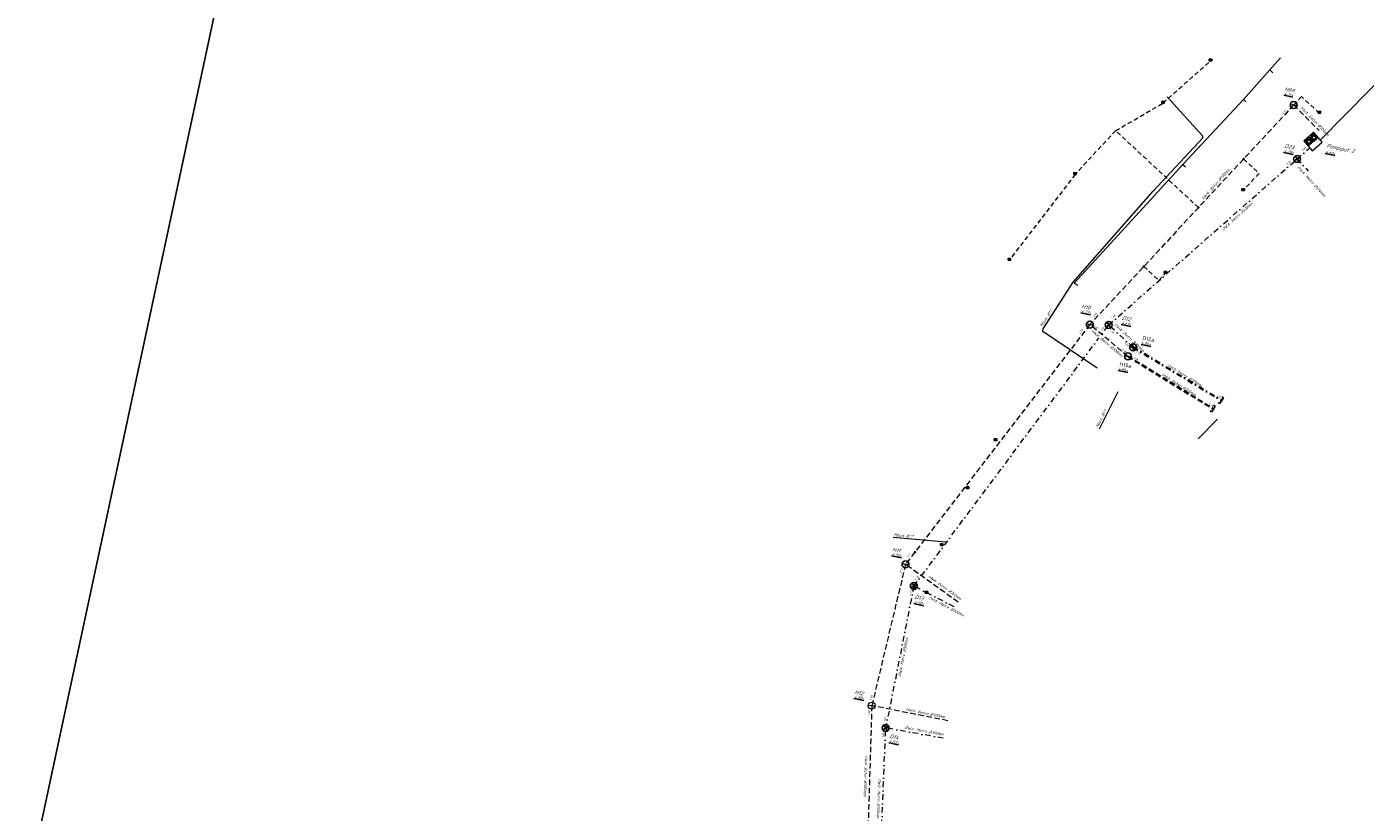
# Model space of a CAD drawing. Header units: metres. Extents: x 146966 to 148695, y 409998 to 410959.
# Tile 4 of 26: x 147327 to 147568, y 410587 to 410729. Entities that reach past the tile are written whole.
import ezdxf
from ezdxf.lldxf.tags import DXFTag

# ---------------------------------------------------------------- set-up
doc = ezdxf.new("R2010")
doc.units = ezdxf.units.M
for name, pattern in [('RI-HWA', [7.4, 5, -2.4]), ('RI-HWA_PVC', [6.4, 4, -2.4]), ('RI-VWA', [11, 5, -3, 0, -3])]:
    doc.linetypes.add(name, pattern=pattern)
doc.layers.get('0').update_dxf_attribs({"color": 151})
doc.layers.get('Defpoints').update_dxf_attribs({"color": 171})
for name, color, linetype, lineweight in [('B-WE-RI-BOVENAANZICHT_KOLK-G', 150, 'Continuous', 13), ('B-WE-RI-HWA-S', 150, 'Continuous', 25), ('B-WE-RI-HWA-T25', 7, 'Continuous', 25), ('B-WE-RI-HWA_BOB-T18', 10, 'Continuous', 18), ('B-WE-RI-HWA_HULPSTUK-S', 150, 'Continuous', 25), ('B-WE-RI-HWA_KOLK-S', 150, 'Continuous', 25), ('B-WE-RI-HWA_PUTDEKSELHOOGTE-T25', 7, 'Continuous', 25), ('B-WE-RI-HWA_PUTNUMMER-T35', 50, 'Continuous', 35), ('B-WE-RI-HWA_RIOOLPUT-G', 150, 'Continuous', 18), ('B-WE-RI-HWA_TRANSPORTLEIDING-G', 150, 'RI-HWA', 18), ('B-WE-RI-HWA_TRANSPORTLEIDING_PVC_160-G', 150, 'RI-HWA_PVC', 18), ('B-WE-RI-MANTELBUIS-G', 10, 'Continuous', 18), ('B-WE-RI-PERSLEIDING-G', 210, 'RI-PERS', 18), ('B-WE-RI-VWA-T25', 7, 'Continuous', 25), ('B-WE-RI-VWA_BOB-T18', 10, 'Continuous', 18), ('B-WE-RI-VWA_PUTDEKSELHOOGTE-T25', 7, 'Continuous', 25), ('B-WE-RI-VWA_PUTNUMMER-T35', 50, 'Continuous', 35), ('B-WE-RI-VWA_RIOOLPUT-S', 20, 'Continuous', 25), ('B-WE-RI-VWA_RIOOLPUT_POMPPUT-G', 20, 'Continuous', 18), ('B-WE-RI-VWA_RIOOLPUT_POMPPUT-S', 20, 'Continuous', 25), ('B-WE-RI-VWA_TRANSPORTLEIDING-G', 20, 'RI-VWA', 18), ('N-WE-RI-HWA_BOB-T18', 10, 'Continuous', 18), ('N-WE-RI-HWA_HULPSTUK-S', 150, 'Continuous', 25), ('N-WE-RI-HWA_PUTDEKSELHOOGTE-T25', 7, 'Continuous', 25), ('N-WE-RI-HWA_PUTNUMMER-T35', 50, 'Continuous', 35), ('N-WE-RI-HWA_TRANSPORTLEIDING-G', 150, 'RI-HWA', 35), ('N-WE-RI-VWA-T25', 7, 'Continuous', 25), ('N-WE-RI-VWA_BOB-T18', 10, 'Continuous', 18), ('N-WE-RI-VWA_HULPSTUK-S', 20, 'Continuous', 25), ('N-WE-RI-VWA_PUTDEKSELHOOGTE-T25', 7, 'Continuous', 25), ('N-WE-RI-VWA_PUTNUMMER-T35', 50, 'Continuous', 35), ('V-WE-RI-VWA-T25', 7, 'Continuous', 25)]:
    doc.layers.add(name, color=color, linetype=linetype, lineweight=lineweight)
for name, color, linetype, lineweight, true_color in [('N-WE-RI-HWA_RIOOLPUT_INSPECTIEPUT-S', 150, 'Continuous', 25, 0x007fff), ('N-WE-RI-VWA_RIOOLPUT_INSPECTIEPUT-S', 20, 'Continuous', 25, 0xff3f00), ('N-WE-RI-VWA_TRANSPORTLEIDING-G', 20, 'RI-VWA', 35, 0xff3f00)]:
    doc.layers.add(name, color=color, linetype=linetype, lineweight=lineweight, true_color=true_color)
doc.styles.add('NLCS-ISO-M200-T18', font='NLCS-ISO.TTF', dxfattribs={"height": 0.36})
doc.styles.add('NLCS-ISO-M200-T25', font='NLCS-ISO.TTF', dxfattribs={"height": 0.5})
doc.styles.add('NLCS-ISO-M200-T25_italic', font='txt', dxfattribs={"oblique": 10, "height": 0.5})
doc.styles.add('NLCS-ISO-M200-T35', font='NLCS-ISO.TTF', dxfattribs={"height": 0.7})
doc.styles.add('NLCS-ISO-M200-T35_italic', font='txt', dxfattribs={"oblique": 10, "height": 0.7})
doc.styles.get("Standard").update_dxf_attribs({"font": 'iv-font.shx'})
tags = doc.linetypes.add('RI-PERS', pattern='A,7,-2,["P",Standard,S=1.8,R=0,X=-0.5,Y=-0.9],-2,7,-2,[102,NLCS.SHX,S=1,R=180,X=0,Y=0],-2', length=22).pattern_tags.tags
tags[6] = DXFTag(74, 10)

# ---------------------------------------------------------------- blocks, each defined once
blk = doc.blocks.new('B-SRI-KOLK_TROTTOIR-SO')
blk.add_line((-1.125, 0), (1.125, 1.5))
at = {"flags": 128}
blk.add_lwpolyline([(-1.125, 0), (1.125, 0), (1.125, 1.5), (-1.125, 1.5)], close=True, dxfattribs=at)
blk = doc.blocks.new('*U1')
blk.add_lwpolyline([(0.44, -0.44), (-0.44, 0.44)])
blk.add_circle((0, 0), 0.625)
blk = doc.blocks.new('SRI-HULP_INLAAT_160MM-SO')
h = blk.add_hatch(color=256)
h.dxf.hatch_style = 1
h.paths.add_polyline_path([(0.7, 0.7, 0.414214), (-0.7, 0.7), (0, 0)])
h = blk.add_hatch(color=256)
h.dxf.hatch_style = 1
h.paths.add_polyline_path([(0, 0), (-0.7, -0.7, 0.414214), (0.7, -0.7)])
for p, q in [((-0.7, 0.7), (0.7, -0.7)), ((-0.7, -0.7), (0.7, 0.7))]:
    blk.add_line(p, q)
blk.add_circle((0, 0), 1)
blk = doc.blocks.new('*U5')
for points in [[(-0.44, 0.44), (0.44, -0.44)], [(0.44, 0.44), (-0.44, -0.44)]]:
    blk.add_lwpolyline(points)
blk.add_circle((0, 0), 0.625)
blk = doc.blocks.new('B-SRI-PUT_POMPPUT-SO')
at = {"lineweight": -3, "flags": 128}
blk.add_lwpolyline([(-2, -2), (2, -2), (2, 2), (-2, 2)], close=True, dxfattribs=at)
at = {"ltscale": 0.1, "flags": 128}
blk.add_lwpolyline([(-1.74, -0.98), (0, 2), (1.74, -0.98)], close=True, dxfattribs=at)
at = {"lineweight": -3}
blk.add_circle((0, 0), 2, dxfattribs=at)
blk = doc.blocks.new('SRI-HULP_EINDKAP-SO')
for p, q in [((0, -6.2), (0, 6.2)), ((0, 6.2), (3.5, 6.2)), ((0, -6.2), (3.5, -6.2))]:
    blk.add_line(p, q)

msp = doc.modelspace()

# ---------------------------------------------------------------- linework, layer by layer
at = {"layer": 'B-WE-RI-BOVENAANZICHT_KOLK-G'}
msp.add_lwpolyline([(147541.819, 410658.243), (147538.326, 410654.659)], dxfattribs=at)
at = {"layer": 'B-WE-RI-HWA_TRANSPORTLEIDING-G', "ltscale": 0.2}
for p, q in [((147555.534, 410714.892), (147518.785, 410675.288)), ((147555.534, 410714.892), (147560.098, 410710.306)), ((147518.785, 410675.288), (147485.542, 410632.026)), ((147525.639, 410669.546), (147518.785, 410675.288)), ((147485.542, 410632.026), (147479.455, 410606.539)), ((147495.029, 410625.217), (147485.542, 410632.026)), ((147479.455, 410606.539), (147478.679, 410580.54)), ((147493.18, 410603.819), (147479.455, 410606.539))]:
    msp.add_line(p, q, dxfattribs=at)
at = {"layer": 'B-WE-RI-HWA_TRANSPORTLEIDING_PVC_160-G', "ltscale": 0.2}
for p, q in [((147531.972, 410715.227), (147540.533, 410722.842)), ((147556.943, 410716.41), (147555.534, 410714.892)), ((147560.145, 410713.44), (147556.943, 410716.41)), ((147523.43, 410710.249), (147531.972, 410715.227)), ((147523.43, 410710.249), (147516.109, 410702.359)), ((147538.366, 410696.39), (147523.43, 410710.249)), ((147546.494, 410705.149), (147549.282, 410702.562)), ((147516.109, 410702.359), (147504.248, 410686.901)), ((147549.282, 410702.562), (147546.426, 410699.484)), ((147528.503, 410685.761), (147531.22, 410683.24)), ((147531.22, 410683.24), (147532.417, 410684.53))]:
    msp.add_line(p, q, dxfattribs=at)
at = {"layer": 'B-WE-RI-MANTELBUIS-G'}
for p, q in [((147553.148, 410723.39), (147551.243, 410721.228)), ((147551.243, 410721.228), (147546.456, 410715.873)), ((147551.243, 410721.228), (147551.784, 410720.69)), ((147539.136, 410709.257), (147532.743, 410716.35)), ((147546.456, 410715.873), (147535.526, 410704.166)), ((147546.456, 410715.873), (147546.912, 410715.434)), ((147530.191, 410699.355), (147539.152, 410708.937)), ((147539.152, 410708.937), (147539.136, 410709.257)), ((147535.526, 410704.166), (147515.975, 410682.737)), ((147535.526, 410704.166), (147536.032, 410703.751)), ((147515.797, 410682.921), (147530.191, 410699.355)), ((147510.345, 410674.528), (147515.797, 410682.921)), ((147515.975, 410682.737), (147516.604, 410682.396)), ((147510.321, 410674.02), (147510.345, 410674.528)), ((147520.119, 410667.437), (147510.321, 410674.02)), ((147520.524, 410656.452), (147523.9, 410663.217)), ((147492.796, 410636.027), (147483.344, 410636.853))]:
    msp.add_line(p, q, dxfattribs=at)
at = {"layer": 'B-WE-RI-PERSLEIDING-G', "ltscale": 0.2}
msp.add_line((147560.336, 410708.553), (147632.047, 410781.445), dxfattribs=at)
at = {"layer": 'B-WE-RI-VWA_RIOOLPUT_POMPPUT-G'}
msp.add_polyline3d([(147557.344, 410708.437, 0), (147558.869, 410706.644, 0), (147560.662, 410708.174, 0), (147559.127, 410709.959, 0), (147557.344, 410708.437, 0)], dxfattribs=at)
at = {"layer": 'B-WE-RI-VWA_TRANSPORTLEIDING-G', "ltscale": 0.2}
for p, q in [((147556.153, 410705.165), (147558.415, 410707.177)), ((147522.179, 410675.222), (147556.153, 410705.165)), ((147556.153, 410705.165), (147558.149, 410702.977)), ((147487.046, 410628.111), (147522.179, 410675.222)), ((147526.585, 410671.162), (147522.179, 410675.222)), ((147487.046, 410628.111), (147481.962, 410602.522)), ((147494.314, 410624.369), (147487.046, 410628.111)), ((147492.336, 410600.688), (147481.962, 410602.522))]:
    msp.add_line(p, q, dxfattribs=at)

# ---------------------------------------------------------------- block references
at = {"layer": 'B-WE-RI-HWA_HULPSTUK-S', "xscale": 0.1, "yscale": 0.1, "zscale": 0.1}
for p in [(147546.494, 410705.149), (147538.366, 410696.39), (147528.503, 410685.761)]:
    msp.add_blockref('SRI-HULP_INLAAT_160MM-SO', p, dxfattribs=at)
at = {"layer": 'B-WE-RI-HWA_KOLK-S', "xscale": 0.2, "yscale": 0.2, "zscale": 0.2}
for p in [(147540.533, 410722.837), (147531.972, 410715.222), (147560.145, 410713.435), (147516.109, 410702.354), (147546.426, 410699.479), (147504.248, 410686.896), (147532.417, 410684.525), (147501.776, 410654.343), (147496.724, 410645.683), (147492.071, 410635.411), (147489.336, 410626.822)]:
    msp.add_blockref('B-SRI-KOLK_TROTTOIR-SO', p, dxfattribs=at)
at = {"layer": 'B-WE-RI-HWA_RIOOLPUT-G', "rotation": 217.9071369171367}
msp.add_blockref('*U1', (147479.455, 410606.539), dxfattribs=at)
at = {"layer": 'B-WE-RI-VWA_RIOOLPUT-S', "rotation": 257.3958678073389}
msp.add_blockref('*U5', (147481.962, 410602.522), dxfattribs=at)
at = {"layer": 'N-WE-RI-HWA_RIOOLPUT_INSPECTIEPUT-S', "rotation": 217.9071369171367}
msp.add_blockref('*U1', (147525.639, 410669.546), dxfattribs=at)

# ---------------------------------------------------------------- next in the draw order: texts
at = {"layer": 'B-WE-RI-HWA-T25', "char_height": 0.5, "attachment_point": 1, "style": 'NLCS-ISO-M200-T25_italic', "bg_fill": 3, "box_fill_scale": 1, "bg_fill_color": 256, "bg_fill_transparency": 0}
for s, insert, width, rotation in [('HWA: Beton %%C700mm', (147538.893, 410698.085), 7.31424, 48.39047), ('HWA: Beton %%C300mm', (147485.658, 410606.137), 6.52173, 348.88652)]:
    msp.add_mtext(s, dxfattribs=dict(at, insert=insert, width=width, rotation=rotation))
at = {"layer": 'B-WE-RI-HWA_BOB-T18', "char_height": 0.36, "attachment_point": 1, "style": 'NLCS-ISO-M200-T18', "bg_fill": 3, "box_fill_scale": 1, "bg_fill_color": 256, "bg_fill_transparency": 0}
for s, insert, width, rotation in [('2.21', (147553.423, 410713.454), 0.79417, 49.17001), ('2.15', (147519.334, 410676.815), 0.79417, 49.17001), ('2.15', (147516.747, 410673.871), 0.79417, 49.17001), ('2.11', (147485.819, 410633.501), 0.74686, 49.17001), ('2.11', (147484.509, 410630.613), 0.58462, 70.29261), ('2.08', (147479.058, 410607.544), 0.63342, 76.5678), ('2.08', (147478.801, 410604.806), 0.37022, 90.55653)]:
    msp.add_mtext(s, dxfattribs=dict(at, insert=insert, width=width, rotation=rotation))
at = {"layer": 'B-WE-RI-VWA-T25', "char_height": 0.5, "width": 6.70561, "attachment_point": 1, "style": 'NLCS-ISO-M200-T25_italic', "bg_fill": 3, "box_fill_scale": 1, "bg_fill_color": 256, "bg_fill_transparency": 0}
for s, insert, rotation in [('DWA: Metro %%C400mm', (147542.524, 410692.565), 42.27675), ('DWA: Metro %%C300mm', (147484.194, 410611.835), 78.84361)]:
    msp.add_mtext(s, dxfattribs=dict(at, insert=insert, rotation=rotation))
at = {"layer": 'B-WE-RI-VWA_BOB-T18', "char_height": 0.36, "attachment_point": 1, "style": 'NLCS-ISO-M200-T18', "bg_fill": 3, "box_fill_scale": 1, "bg_fill_color": 256, "bg_fill_transparency": 0}
for s, insert, width, rotation in [('1.23', (147556.989, 410706.82), 0.84121, 40.26385), ('1.25', (147554.216, 410704.346), 0.84121, 40.26385), ('1.48', (147522.562, 410676.605), 0.88427, 36.46), ('1.48', (147520.641, 410674.154), 0.79263, 52.62724), ('1.70', (147487.184, 410629.244), 0.77067, 52.62724), ('1.70', (147486.278, 410626.564), 0.51958, 77.98419), ('1.81', (147481.552, 410603.72), 0.50451, 77.98419), ('1.81', (147481.346, 410600.855), 0.40486, 86.53579)]:
    msp.add_mtext(s, dxfattribs=dict(at, insert=insert, width=width, rotation=rotation))
at = {"layer": 'B-WE-RI-VWA_PUTDEKSELHOOGTE-T25', "insert": (147561.336, 410706.722), "char_height": 0.5, "width": 1.872, "attachment_point": 1, "rotation": 347.9, "style": 'NLCS-ISO-M200-T25_italic', "bg_fill": 3, "box_fill_scale": 1.2, "bg_fill_color": 256, "bg_fill_transparency": 0}
msp.add_mtext('{\\L4,60+}', dxfattribs=at)
at = {"layer": 'V-WE-RI-VWA-T25', "insert": (147478.707, 410597.547), "char_height": 0.5, "width": 6.82715, "attachment_point": 1, "rotation": 268.28968, "style": 'NLCS-ISO-M200-T25_italic', "bg_fill": 3, "box_fill_scale": 1, "bg_fill_color": 256, "bg_fill_transparency": 0}
msp.add_mtext('HWA: Beton %%C1000mm', dxfattribs=at)

# ---------------------------------------------------------------- next in the draw order: block references
at = {"layer": 'B-WE-RI-HWA-S', "rotation": 217.9071369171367}
for p in [(147555.527, 410714.885), (147518.778, 410675.281), (147485.535, 410632.019)]:
    msp.add_blockref('*U1', p, dxfattribs=at)
at = {"layer": 'B-WE-RI-HWA_HULPSTUK-S', "xscale": 0.1, "yscale": 0.1, "zscale": 0.1}
msp.add_blockref('SRI-HULP_INLAAT_160MM-SO', (147487.248, 410634.246), dxfattribs=at)
at = {"layer": 'B-WE-RI-VWA_RIOOLPUT_POMPPUT-S', "xscale": 0.25, "yscale": 0.25, "zscale": 0.2, "rotation": 43.03454963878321}
for p in [(147558.263, 410708.282), (147559.161, 410709.031)]:
    msp.add_blockref('B-SRI-PUT_POMPPUT-SO', p, dxfattribs=at)

# ---------------------------------------------------------------- next in the draw order: texts
at = {"layer": 'B-WE-RI-HWA-T25', "insert": (147489.835, 410630.124), "char_height": 0.5, "width": 6.52173, "attachment_point": 1, "rotation": 324.57526, "style": 'NLCS-ISO-M200-T25_italic', "bg_fill": 3, "box_fill_scale": 1, "bg_fill_color": 256, "bg_fill_transparency": 0}
msp.add_mtext('HWA: Beton %%C300mm', dxfattribs=at)
at = {"layer": 'B-WE-RI-HWA_PUTDEKSELHOOGTE-T25', "char_height": 0.5, "attachment_point": 1, "rotation": 347.9, "style": 'NLCS-ISO-M200-T25_italic', "bg_fill": 3, "box_fill_scale": 1.2, "bg_fill_color": 256, "bg_fill_transparency": 0}
for s, insert, width in [('{\\L4,88+}', (147476.36, 410608.438), 1.38132), ('{\\L4,87+}', (147482.63, 410600.429), 1.872)]:
    msp.add_mtext(s, dxfattribs=dict(at, insert=insert, width=width))
at = {"layer": 'B-WE-RI-VWA_PUTDEKSELHOOGTE-T25', "char_height": 0.5, "width": 1.872, "attachment_point": 1, "rotation": 347.9, "style": 'NLCS-ISO-M200-T25_italic', "bg_fill": 3, "box_fill_scale": 1.2, "bg_fill_color": 256, "bg_fill_transparency": 0}
for s, insert in [('{\\L4,20+}', (147553.845, 410706.92)), ('{\\L4,69+}', (147524.545, 410675.875)), ('{\\L4,90+}', (147487.153, 410625.528))]:
    msp.add_mtext(s, dxfattribs=dict(at, insert=insert))
at = {"layer": 'B-WE-RI-VWA_PUTNUMMER-T35', "insert": (147561.543, 410707.94), "char_height": 0.7, "width": 5.22607, "attachment_point": 1, "rotation": 347.9, "style": 'NLCS-ISO-M200-T35_italic', "bg_fill": 3, "box_fill_scale": 1.2, "bg_fill_color": 256, "bg_fill_transparency": 0}
msp.add_mtext('Pompput 2', dxfattribs=at)
at = {"layer": 'V-WE-RI-VWA-T25', "insert": (147481.124, 410593.401), "char_height": 0.5, "width": 6.70561, "attachment_point": 1, "rotation": 267.7115, "style": 'NLCS-ISO-M200-T25_italic', "bg_fill": 3, "box_fill_scale": 1, "bg_fill_color": 256, "bg_fill_transparency": 0}
msp.add_mtext('DWA: Metro %%C300mm', dxfattribs=at)

# ---------------------------------------------------------------- next in the draw order: texts
at = {"layer": 'B-WE-RI-HWA-T25', "char_height": 0.5, "width": 6.52173, "attachment_point": 1, "style": 'NLCS-ISO-M200-T25_italic', "bg_fill": 3, "box_fill_scale": 1, "bg_fill_color": 256, "bg_fill_transparency": 0}
for insert, rotation in [((147557.054, 410714.731), 313.68356), ((147519.287, 410674.426), 319.84558)]:
    msp.add_mtext('HWA: Beton %%C300mm', dxfattribs=dict(at, insert=insert, rotation=rotation))
at = {"layer": 'B-WE-RI-HWA_PUTDEKSELHOOGTE-T25', "char_height": 0.5, "width": 1.38132, "attachment_point": 1, "rotation": 347.9, "style": 'NLCS-ISO-M200-T25_italic', "bg_fill": 3, "box_fill_scale": 1.2, "bg_fill_color": 256, "bg_fill_transparency": 0}
for s, insert in [('{\\L4,19+}', (147553.887, 410717.224)), ('{\\L4,77+}', (147517.283, 410678.012)), ('{\\L4,89+}', (147483.165, 410634.164))]:
    msp.add_mtext(s, dxfattribs=dict(at, insert=insert))
at = {"layer": 'B-WE-RI-HWA_PUTNUMMER-T35', "char_height": 0.7, "attachment_point": 1, "rotation": 347.9, "style": 'NLCS-ISO-M200-T35_italic', "bg_fill": 3, "box_fill_scale": 1.2, "bg_fill_color": 256, "bg_fill_transparency": 0}
for s, insert, width in [('H12', (147476.417, 410609.388), 1.76448), ('D14', (147482.716, 410601.422), 1.80552)]:
    msp.add_mtext(s, dxfattribs=dict(at, insert=insert, width=width))
at = {"layer": 'B-WE-RI-VWA_PUTNUMMER-T35', "char_height": 0.7, "width": 1.80552, "attachment_point": 1, "rotation": 347.9, "style": 'NLCS-ISO-M200-T35_italic', "bg_fill": 3, "box_fill_scale": 1.2, "bg_fill_color": 256, "bg_fill_transparency": 0}
for s, insert in [('D23', (147553.93, 410707.914)), ('D12', (147524.631, 410676.868)), ('D13', (147487.239, 410626.521))]:
    msp.add_mtext(s, dxfattribs=dict(at, insert=insert))

# ---------------------------------------------------------------- next in the draw order: linework, layer by layer
at = {"layer": 'B-WE-RI-VWA_TRANSPORTLEIDING-G', "ltscale": 0.2}
msp.add_lwpolyline([(147480.984, 410578.057), (147481.962, 410602.522)], dxfattribs=at)

# ---------------------------------------------------------------- next in the draw order: block references
at = {"layer": 'B-WE-RI-VWA_RIOOLPUT-S', "rotation": 257.3958678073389}
for p in [(147556.153, 410705.165), (147522.179, 410675.222), (147487.046, 410628.111)]:
    msp.add_blockref('*U5', p, dxfattribs=at)

# ---------------------------------------------------------------- next in the draw order: texts
at = {"layer": 'B-WE-RI-HWA_PUTNUMMER-T35', "char_height": 0.7, "width": 1.76448, "attachment_point": 1, "rotation": 347.9, "style": 'NLCS-ISO-M200-T35_italic', "bg_fill": 3, "box_fill_scale": 1.2, "bg_fill_color": 256, "bg_fill_transparency": 0}
for s, insert in [('H09', (147553.944, 410718.174)), ('H10', (147517.34, 410678.962)), ('H11', (147483.223, 410635.114))]:
    msp.add_mtext(s, dxfattribs=dict(at, insert=insert))
at = {"layer": 'B-WE-RI-VWA-T25', "char_height": 0.5, "width": 6.70561, "attachment_point": 1, "style": 'NLCS-ISO-M200-T25_italic', "bg_fill": 3, "box_fill_scale": 1, "bg_fill_color": 256, "bg_fill_transparency": 0}
for insert, rotation in [((147489.835, 410626.328), 332.44868), ((147485.409, 410602.871), 349.74938)]:
    msp.add_mtext('DWA: Metro %%C300mm', dxfattribs=dict(at, insert=insert, rotation=rotation))

# ---------------------------------------------------------------- next in the draw order: texts
for insert, rotation in [((147556.517, 410703.933), 312.23222), ((147523.473, 410675.546), 316.63962)]:
    msp.add_mtext('DWA: Metro %%C300mm', dxfattribs=dict(at, insert=insert, rotation=rotation))

# ---------------------------------------------------------------- next in the draw order: linework, layer by layer
at = {"layer": 'Defpoints'}
msp.add_lwpolyline([(147396.553, 410897.529), (148021.59, 410763.533), (147945.149, 410406.969), (147320.113, 410540.965)], close=True, dxfattribs=at)

# ---------------------------------------------------------------- next in the draw order: block references
at = {"layer": 'N-WE-RI-VWA_RIOOLPUT_INSPECTIEPUT-S', "rotation": 139.1897238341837}
msp.add_blockref('*U5', (147526.585, 410671.162), dxfattribs=at)

# ---------------------------------------------------------------- next in the draw order: texts
at = {"layer": 'B-WE-RI-VWA-T25', "char_height": 0.5, "width": 3.5934, "attachment_point": 1, "style": 'NLCS-ISO-M200-T25_italic', "bg_fill": 3, "box_fill_scale": 1, "bg_fill_color": 256, "bg_fill_transparency": 0}
for insert, rotation in [((147509.71, 410675.041), 56.99269), ((147519.791, 410656.809), 63.47901), ((147483.421, 410637.631), 355.00567)]:
    msp.add_mtext('Mbuis Ø??', dxfattribs=dict(at, insert=insert, rotation=rotation))
at = {"layer": 'N-WE-RI-HWA_BOB-T18', "insert": (147519.794, 410675.176), "char_height": 0.36, "width": 0.88427, "attachment_point": 1, "rotation": 317.34245, "style": 'NLCS-ISO-M200-T18', "bg_fill": 3, "box_fill_scale": 1, "bg_fill_color": 256, "bg_fill_transparency": 0}
msp.add_mtext('2.15', dxfattribs=at)
at = {"layer": 'N-WE-RI-VWA-T25', "insert": (147534.771, 410664.179), "char_height": 0.5, "width": 6.48849, "attachment_point": 8, "rotation": 328.38316, "style": 'NLCS-ISO-M200-T25', "bg_fill": 3, "box_fill_scale": 1, "bg_fill_color": 256, "bg_fill_transparency": 0}
msp.add_mtext('HWA: Beton %%C300mm', dxfattribs=at)
at = {"layer": 'N-WE-RI-VWA_BOB-T18', "insert": (147522.607, 410674.498), "char_height": 0.36, "width": 0.88427, "attachment_point": 1, "rotation": 317.34245, "style": 'NLCS-ISO-M200-T18', "bg_fill": 3, "box_fill_scale": 1, "bg_fill_color": 256, "bg_fill_transparency": 0}
msp.add_mtext('1.48', dxfattribs=at)

# ---------------------------------------------------------------- next in the draw order: texts
at = {"layer": 'N-WE-RI-VWA-T25', "insert": (147535.837, 410665.865), "char_height": 0.5, "width": 6.48849, "attachment_point": 8, "rotation": 328.38316, "style": 'NLCS-ISO-M200-T25', "bg_fill": 3, "box_fill_scale": 1, "bg_fill_color": 256, "bg_fill_transparency": 0}
msp.add_mtext('DWA: Metro %%C300mm', dxfattribs=at)

# ---------------------------------------------------------------- next in the draw order: linework, layer by layer
at = {"layer": 'N-WE-RI-HWA_TRANSPORTLEIDING-G', "ltscale": 0.2, "flags": 128}
msp.add_lwpolyline([(147525.639, 410669.546), (147541.075, 410660.043)], dxfattribs=at)
at = {"layer": 'N-WE-RI-VWA_TRANSPORTLEIDING-G', "ltscale": 0.2, "flags": 128}
msp.add_lwpolyline([(147526.585, 410671.162), (147542.554, 410661.564)], dxfattribs=at)

# ---------------------------------------------------------------- next in the draw order: texts
at = {"layer": 'N-WE-RI-HWA_PUTDEKSELHOOGTE-T25', "insert": (147524.029, 410667.576), "char_height": 0.5, "width": 1.872, "attachment_point": 1, "rotation": 348.2971, "style": 'NLCS-ISO-M200-T25', "bg_fill": 3, "box_fill_scale": 1.2, "bg_fill_color": 256, "bg_fill_transparency": 0}
msp.add_mtext('{\\L4,80+}', dxfattribs=at)
at = {"layer": 'N-WE-RI-VWA_BOB-T18', "char_height": 0.36, "width": 0.88427, "attachment_point": 1, "style": 'NLCS-ISO-M200-T18', "bg_fill": 3, "box_fill_scale": 1, "bg_fill_color": 256, "bg_fill_transparency": 0}
for insert, rotation in [((147525.221, 410672.074), 317.34245), ((147541.781, 410662.663), 328.38)]:
    msp.add_mtext('1.50', dxfattribs=dict(at, insert=insert, rotation=rotation))
at = {"layer": 'N-WE-RI-VWA_PUTDEKSELHOOGTE-T25', "insert": (147528.163, 410672.278), "char_height": 0.5, "width": 1.872, "attachment_point": 1, "rotation": 348.2971, "style": 'NLCS-ISO-M200-T25', "bg_fill": 3, "box_fill_scale": 1.2, "bg_fill_color": 256, "bg_fill_transparency": 0}
msp.add_mtext('{\\L4,80+}', dxfattribs=at)

# ---------------------------------------------------------------- next in the draw order: texts
at = {"layer": 'N-WE-RI-HWA_BOB-T18', "char_height": 0.36, "width": 0.88427, "attachment_point": 1, "style": 'NLCS-ISO-M200-T18', "bg_fill": 3, "box_fill_scale": 1, "bg_fill_color": 256, "bg_fill_transparency": 0}
for s, insert, rotation in [('2.16', (147524.796, 410671.013), 317.34245), ('2.18', (147540.395, 410661.122), 328.38316)]:
    msp.add_mtext(s, dxfattribs=dict(at, insert=insert, rotation=rotation))
at = {"layer": 'N-WE-RI-HWA_PUTNUMMER-T35', "insert": (147524.23, 410668.548), "char_height": 0.7, "width": 1.80552, "attachment_point": 1, "rotation": 348.2971, "style": 'NLCS-ISO-M200-T35', "bg_fill": 3, "box_fill_scale": 1.2, "bg_fill_color": 256, "bg_fill_transparency": 0}
msp.add_mtext('H10a', dxfattribs=at)
at = {"layer": 'N-WE-RI-VWA_PUTNUMMER-T35', "insert": (147528.364, 410673.251), "char_height": 0.7, "width": 1.80552, "attachment_point": 1, "rotation": 348.2971, "style": 'NLCS-ISO-M200-T35', "bg_fill": 3, "box_fill_scale": 1.2, "bg_fill_color": 256, "bg_fill_transparency": 0}
msp.add_mtext('D12a', dxfattribs=at)

# ---------------------------------------------------------------- next in the draw order: block references
at = {"layer": 'N-WE-RI-HWA_HULPSTUK-S', "xscale": 0.1, "yscale": 0.1, "zscale": 0.2, "rotation": 148.3831608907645}
msp.add_blockref('SRI-HULP_EINDKAP-SO', (147541.075, 410660.043), dxfattribs=at)
at = {"layer": 'N-WE-RI-VWA_HULPSTUK-S', "xscale": 0.1, "yscale": 0.1, "zscale": 0.2, "rotation": 148.9931614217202}
msp.add_blockref('SRI-HULP_EINDKAP-SO', (147542.554, 410661.564), dxfattribs=at)

# ---------------------------------------------------------------- next in the draw order: texts
at = {"layer": 'N-WE-RI-HWA_BOB-T18', "insert": (147526.857, 410669.457), "char_height": 0.36, "width": 0.88427, "attachment_point": 1, "rotation": 328.38316, "style": 'NLCS-ISO-M200-T18', "bg_fill": 3, "box_fill_scale": 1, "bg_fill_color": 256, "bg_fill_transparency": 0}
msp.add_mtext('2.16', dxfattribs=at)

# ---------------------------------------------------------------- next in the draw order: texts
at = {"layer": 'N-WE-RI-VWA_BOB-T18', "insert": (147527.247, 410670.582), "char_height": 0.36, "width": 0.88427, "attachment_point": 1, "rotation": 328.38, "style": 'NLCS-ISO-M200-T18', "bg_fill": 3, "box_fill_scale": 1, "bg_fill_color": 256, "bg_fill_transparency": 0}
msp.add_mtext('1.50', dxfattribs=at)

doc.saveas('drawing.dxf')
